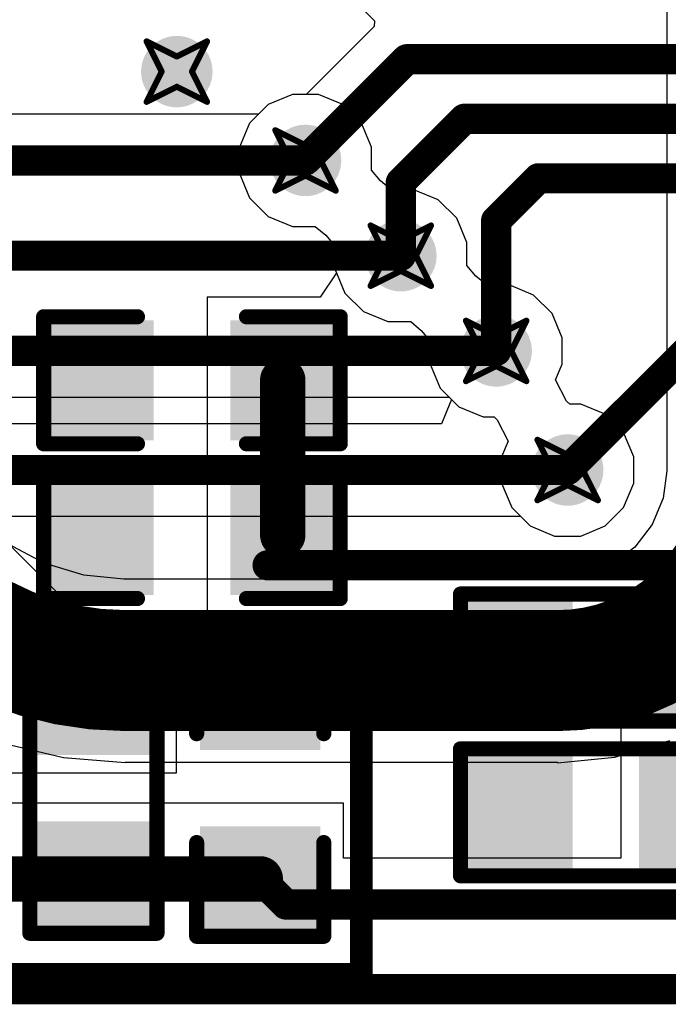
# Model space of a CAD drawing. Header units: inches. Extents: x -0.03 to 9.71, y 0 to 4.44.
# Tile 100 of 118: x 3.02 to 3.23, y 1.53 to 1.85. Entities that reach past the tile are written whole.
import ezdxf

# ---------------------------------------------------------------- set-up
doc = ezdxf.new("R2010")
doc.units = ezdxf.units.IN
doc.header["$MEASUREMENT"] = 0
for name, color, linetype in [('Bottom Layer', 5, 'Continuous'), ('Drill Drawing', 1, 'Continuous'), ('Layer 1', 16, 'Continuous'), ('Layer 2', 76, 'Continuous'), ('Top Layer', 1, 'Continuous'), ('Top Overlay', 2, 'Continuous'), ('Top Paste', 8, 'Continuous'), ('Top Solder', 216, 'Continuous'), ('Via Holes', 16, 'Continuous')]:
    doc.layers.add(name, color=color, linetype=linetype)

# ---------------------------------------------------------------- blocks, each defined once
blk = doc.blocks.new('R___0603_16')
at = {"layer": 'Top Layer'}
for points in [[(-0.015, 0.0175), (-0.015, -0.0175), (-0.045, -0.0175), (-0.045, 0.0175)], [(0.045, 0.0175), (0.045, -0.0175), (0.015, -0.0175), (0.015, 0.0175)]]:
    blk.add_hatch(color=1, dxfattribs=at).paths.add_polyline_path(points)
at = {"layer": 'Top Paste'}
for points in [[(-0.015, 0.0175), (-0.015, -0.0175), (-0.045, -0.0175), (-0.045, 0.0175)], [(0.045, 0.0175), (0.045, -0.0175), (0.015, -0.0175), (0.015, 0.0175)]]:
    blk.add_hatch(color=8, dxfattribs=at).paths.add_polyline_path(points)
at = {"layer": 'Top Solder'}
for points in [[(-0.011, 0.0215), (-0.011, -0.0215), (-0.049, -0.0215), (-0.049, 0.0215)], [(0.049, 0.0215), (0.049, -0.0215), (0.011, -0.0215), (0.011, 0.0215)]]:
    blk.add_hatch(color=216, dxfattribs=at).paths.add_polyline_path(points)
at = {"layer": 'Top Overlay', "const_width": 0.005}
for points in [[(0.048, 0.021), (-0.048, 0.021)], [(-0.048, -0.021), (-0.048, 0.021)], [(0.048, -0.021), (0.048, 0.021)], [(0.048, -0.021), (-0.048, -0.021)]]:
    blk.add_lwpolyline(points, dxfattribs=at)
at = {"layer": 'Top Overlay', "const_width": 0.0025}
for points in [[(-0.04925, 0.021, 1), (-0.04675, 0.021, 1)], [(-0.04925, 0.021, 1), (-0.04675, 0.021, 1)], [(0.04675, 0.021, 1), (0.04925, 0.021, 1)], [(0.04675, 0.021, 1), (0.04925, 0.021, 1)], [(-0.04925, -0.021, 1), (-0.04675, -0.021, 1)], [(-0.04925, -0.021, 1), (-0.04675, -0.021, 1)], [(0.04675, -0.021, 1), (0.04925, -0.021, 1)], [(0.04675, -0.021, 1), (0.04925, -0.021, 1)]]:
    blk.add_lwpolyline(points, format="xyb", close=True, dxfattribs=at)
blk = doc.blocks.new('R___0603_29')
at = {"layer": 'Top Layer'}
for points in [[(-0.015, 0.0175), (-0.015, -0.0175), (-0.045, -0.0175), (-0.045, 0.0175)], [(0.045, 0.0175), (0.045, -0.0175), (0.015, -0.0175), (0.015, 0.0175)]]:
    blk.add_hatch(color=1, dxfattribs=at).paths.add_polyline_path(points)
at = {"layer": 'Top Paste'}
for points in [[(-0.015, 0.0175), (-0.015, -0.0175), (-0.045, -0.0175), (-0.045, 0.0175)], [(0.045, 0.0175), (0.045, -0.0175), (0.015, -0.0175), (0.015, 0.0175)]]:
    blk.add_hatch(color=8, dxfattribs=at).paths.add_polyline_path(points)
at = {"layer": 'Top Solder'}
for points in [[(-0.011, 0.0215), (-0.011, -0.0215), (-0.049, -0.0215), (-0.049, 0.0215)], [(0.049, 0.0215), (0.049, -0.0215), (0.011, -0.0215), (0.011, 0.0215)]]:
    blk.add_hatch(color=216, dxfattribs=at).paths.add_polyline_path(points)
at = {"layer": 'Top Overlay', "const_width": 0.005}
for points in [[(-0.048, 0.021), (0.048, 0.021)], [(-0.048, -0.021), (-0.048, 0.021)], [(0.048, -0.021), (0.048, 0.021)], [(-0.048, -0.021), (0.048, -0.021)]]:
    blk.add_lwpolyline(points, dxfattribs=at)
at = {"layer": 'Top Overlay', "const_width": 0.0025}
for points in [[(-0.04925, 0.021, 1), (-0.04675, 0.021, 1)], [(-0.04925, 0.021, 1), (-0.04675, 0.021, 1)], [(0.04675, 0.021, 1), (0.04925, 0.021, 1)], [(0.04675, 0.021, 1), (0.04925, 0.021, 1)], [(-0.04925, -0.021, 1), (-0.04675, -0.021, 1)], [(-0.04925, -0.021, 1), (-0.04675, -0.021, 1)], [(0.04675, -0.021, 1), (0.04925, -0.021, 1)], [(0.04675, -0.021, 1), (0.04925, -0.021, 1)]]:
    blk.add_lwpolyline(points, format="xyb", close=True, dxfattribs=at)
blk = doc.blocks.new('R___0603_30')
at = {"layer": 'Top Layer'}
for points in [[(-0.015, 0.0175), (-0.015, -0.0175), (-0.045, -0.0175), (-0.045, 0.0175)], [(0.045, 0.0175), (0.045, -0.0175), (0.015, -0.0175), (0.015, 0.0175)]]:
    blk.add_hatch(color=1, dxfattribs=at).paths.add_polyline_path(points)
at = {"layer": 'Top Paste'}
for points in [[(-0.015, 0.0175), (-0.015, -0.0175), (-0.045, -0.0175), (-0.045, 0.0175)], [(0.045, 0.0175), (0.045, -0.0175), (0.015, -0.0175), (0.015, 0.0175)]]:
    blk.add_hatch(color=8, dxfattribs=at).paths.add_polyline_path(points)
at = {"layer": 'Top Solder'}
for points in [[(-0.011, 0.0215), (-0.011, -0.0215), (-0.049, -0.0215), (-0.049, 0.0215)], [(0.049, 0.0215), (0.049, -0.0215), (0.011, -0.0215), (0.011, 0.0215)]]:
    blk.add_hatch(color=216, dxfattribs=at).paths.add_polyline_path(points)
at = {"layer": 'Top Overlay', "const_width": 0.005}
for points in [[(-0.048, 0.021), (0.048, 0.021)], [(-0.048, -0.021), (-0.048, 0.021)], [(0.048, -0.021), (0.048, 0.021)], [(-0.048, -0.021), (0.048, -0.021)]]:
    blk.add_lwpolyline(points, dxfattribs=at)
at = {"layer": 'Top Overlay', "const_width": 0.0025}
for points in [[(-0.04925, 0.021, 1), (-0.04675, 0.021, 1)], [(-0.04925, 0.021, 1), (-0.04675, 0.021, 1)], [(0.04675, 0.021, 1), (0.04925, 0.021, 1)], [(0.04675, 0.021, 1), (0.04925, 0.021, 1)], [(-0.04925, -0.021, 1), (-0.04675, -0.021, 1)], [(-0.04925, -0.021, 1), (-0.04675, -0.021, 1)], [(0.04675, -0.021, 1), (0.04925, -0.021, 1)], [(0.04675, -0.021, 1), (0.04925, -0.021, 1)]]:
    blk.add_lwpolyline(points, format="xyb", close=True, dxfattribs=at)
blk = doc.blocks.new('C___0603_131')
at = {"layer": 'Top Layer'}
for points in [[(-0.015, 0.0175), (-0.015, -0.0175), (-0.045, -0.0175), (-0.045, 0.0175)], [(0.045, 0.0175), (0.045, -0.0175), (0.015, -0.0175), (0.015, 0.0175)]]:
    blk.add_hatch(color=1, dxfattribs=at).paths.add_polyline_path(points)
at = {"layer": 'Top Paste'}
for points in [[(-0.015, 0.0175), (-0.015, -0.0175), (-0.045, -0.0175), (-0.045, 0.0175)], [(0.045, 0.0175), (0.045, -0.0175), (0.015, -0.0175), (0.015, 0.0175)]]:
    blk.add_hatch(color=8, dxfattribs=at).paths.add_polyline_path(points)
at = {"layer": 'Top Solder'}
for points in [[(-0.01264, 0.01986), (-0.01264, -0.01986), (-0.04736, -0.01986), (-0.04736, 0.01986)], [(0.04736, 0.01986), (0.04736, -0.01986), (0.01264, -0.01986), (0.01264, 0.01986)]]:
    blk.add_hatch(color=216, dxfattribs=at).paths.add_polyline_path(points)
at = {"layer": 'Top Overlay', "const_width": 0.005}
for points in [[(-0.049, 0.021), (-0.018, 0.021)], [(-0.049, -0.021), (-0.049, 0.021)], [(0.018, 0.021), (0.049, 0.021)], [(0.049, -0.021), (0.049, 0.021)], [(-0.049, -0.021), (-0.018, -0.021)], [(0.018, -0.021), (0.049, -0.021)]]:
    blk.add_lwpolyline(points, dxfattribs=at)
at = {"layer": 'Top Overlay', "const_width": 0.0025}
for points in [[(-0.05025, 0.021, 1), (-0.04775, 0.021, 1)], [(-0.05025, 0.021, 1), (-0.04775, 0.021, 1)], [(-0.01925, 0.021, 1), (-0.01675, 0.021, 1)], [(0.01675, 0.021, 1), (0.01925, 0.021, 1)], [(0.04775, 0.021, 1), (0.05025, 0.021, 1)], [(0.04775, 0.021, 1), (0.05025, 0.021, 1)], [(-0.05025, -0.021, 1), (-0.04775, -0.021, 1)], [(-0.05025, -0.021, 1), (-0.04775, -0.021, 1)], [(-0.01925, -0.021, 1), (-0.01675, -0.021, 1)], [(0.01675, -0.021, 1), (0.01925, -0.021, 1)], [(0.04775, -0.021, 1), (0.05025, -0.021, 1)], [(0.04775, -0.021, 1), (0.05025, -0.021, 1)]]:
    blk.add_lwpolyline(points, format="xyb", close=True, dxfattribs=at)
blk = doc.blocks.new('C___0603_132')
at = {"layer": 'Top Layer'}
for points in [[(-0.015, 0.0175), (-0.015, -0.0175), (-0.045, -0.0175), (-0.045, 0.0175)], [(0.045, 0.0175), (0.045, -0.0175), (0.015, -0.0175), (0.015, 0.0175)]]:
    blk.add_hatch(color=1, dxfattribs=at).paths.add_polyline_path(points)
at = {"layer": 'Top Paste'}
for points in [[(-0.015, 0.0175), (-0.015, -0.0175), (-0.045, -0.0175), (-0.045, 0.0175)], [(0.045, 0.0175), (0.045, -0.0175), (0.015, -0.0175), (0.015, 0.0175)]]:
    blk.add_hatch(color=8, dxfattribs=at).paths.add_polyline_path(points)
at = {"layer": 'Top Solder'}
for points in [[(-0.01264, 0.01986), (-0.01264, -0.01986), (-0.04736, -0.01986), (-0.04736, 0.01986)], [(0.04736, 0.01986), (0.04736, -0.01986), (0.01264, -0.01986), (0.01264, 0.01986)]]:
    blk.add_hatch(color=216, dxfattribs=at).paths.add_polyline_path(points)
at = {"layer": 'Top Overlay', "const_width": 0.005}
for points in [[(-0.049, 0.021), (-0.018, 0.021)], [(-0.049, -0.021), (-0.049, 0.021)], [(0.018, 0.021), (0.049, 0.021)], [(0.049, -0.021), (0.049, 0.021)], [(-0.049, -0.021), (-0.018, -0.021)], [(0.018, -0.021), (0.049, -0.021)]]:
    blk.add_lwpolyline(points, dxfattribs=at)
at = {"layer": 'Top Overlay', "const_width": 0.0025}
for points in [[(-0.05025, 0.021, 1), (-0.04775, 0.021, 1)], [(-0.05025, 0.021, 1), (-0.04775, 0.021, 1)], [(-0.01925, 0.021, 1), (-0.01675, 0.021, 1)], [(0.01675, 0.021, 1), (0.01925, 0.021, 1)], [(0.04775, 0.021, 1), (0.05025, 0.021, 1)], [(0.04775, 0.021, 1), (0.05025, 0.021, 1)], [(-0.05025, -0.021, 1), (-0.04775, -0.021, 1)], [(-0.05025, -0.021, 1), (-0.04775, -0.021, 1)], [(-0.01925, -0.021, 1), (-0.01675, -0.021, 1)], [(0.01675, -0.021, 1), (0.01925, -0.021, 1)], [(0.04775, -0.021, 1), (0.05025, -0.021, 1)], [(0.04775, -0.021, 1), (0.05025, -0.021, 1)]]:
    blk.add_lwpolyline(points, format="xyb", close=True, dxfattribs=at)
blk = doc.blocks.new('C___0603_133')
at = {"layer": 'Top Layer'}
for points in [[(-0.015, 0.0175), (-0.015, -0.0175), (-0.045, -0.0175), (-0.045, 0.0175)], [(0.045, 0.0175), (0.045, -0.0175), (0.015, -0.0175), (0.015, 0.0175)]]:
    blk.add_hatch(color=1, dxfattribs=at).paths.add_polyline_path(points)
at = {"layer": 'Top Paste'}
for points in [[(-0.015, 0.0175), (-0.015, -0.0175), (-0.045, -0.0175), (-0.045, 0.0175)], [(0.045, 0.0175), (0.045, -0.0175), (0.015, -0.0175), (0.015, 0.0175)]]:
    blk.add_hatch(color=8, dxfattribs=at).paths.add_polyline_path(points)
at = {"layer": 'Top Solder'}
for points in [[(-0.01264, 0.01986), (-0.01264, -0.01986), (-0.04736, -0.01986), (-0.04736, 0.01986)], [(0.04736, 0.01986), (0.04736, -0.01986), (0.01264, -0.01986), (0.01264, 0.01986)]]:
    blk.add_hatch(color=216, dxfattribs=at).paths.add_polyline_path(points)
at = {"layer": 'Top Overlay', "const_width": 0.005}
for points in [[(-0.018, 0.021), (-0.049, 0.021)], [(-0.049, -0.021), (-0.049, 0.021)], [(0.049, 0.021), (0.018, 0.021)], [(0.049, -0.021), (0.049, 0.021)], [(-0.018, -0.021), (-0.049, -0.021)], [(0.049, -0.021), (0.018, -0.021)]]:
    blk.add_lwpolyline(points, dxfattribs=at)
at = {"layer": 'Top Overlay', "const_width": 0.0025}
for points in [[(-0.05025, 0.021, 1), (-0.04775, 0.021, 1)], [(-0.05025, 0.021, 1), (-0.04775, 0.021, 1)], [(-0.01925, 0.021, 1), (-0.01675, 0.021, 1)], [(0.01675, 0.021, 1), (0.01925, 0.021, 1)], [(0.04775, 0.021, 1), (0.05025, 0.021, 1)], [(0.04775, 0.021, 1), (0.05025, 0.021, 1)], [(-0.05025, -0.021, 1), (-0.04775, -0.021, 1)], [(-0.05025, -0.021, 1), (-0.04775, -0.021, 1)], [(-0.01925, -0.021, 1), (-0.01675, -0.021, 1)], [(0.01675, -0.021, 1), (0.01925, -0.021, 1)], [(0.04775, -0.021, 1), (0.05025, -0.021, 1)], [(0.04775, -0.021, 1), (0.05025, -0.021, 1)]]:
    blk.add_lwpolyline(points, format="xyb", close=True, dxfattribs=at)

msp = doc.modelspace()

# ---------------------------------------------------------------- hatches: boundary and pattern name
at = {"layer": 'Bottom Layer'}
h = msp.add_hatch(color=5, dxfattribs=at)
edge = h.paths.add_edge_path()
edge.add_arc((3.07008, 1.83646), 0.01181, 0, 360)
h = msp.add_hatch(color=5, dxfattribs=at)
edge = h.paths.add_edge_path()
edge.add_arc((3.1126, 1.80709), 0.01181, 0, 360)
h = msp.add_hatch(color=5, dxfattribs=at)
edge = h.paths.add_edge_path()
edge.add_arc((3.14409, 1.77559), 0.01181, 0, 360)
h = msp.add_hatch(color=5, dxfattribs=at)
edge = h.paths.add_edge_path()
edge.add_arc((3.17559, 1.7441), 0.01181, 0, 360)
h = msp.add_hatch(color=5, dxfattribs=at)
edge = h.paths.add_edge_path()
edge.add_arc((3.19921, 1.70473), 0.01181, 0, 360)
at = {"layer": 'Layer 1'}
h = msp.add_hatch(color=16, dxfattribs=at)
edge = h.paths.add_edge_path()
edge.add_arc((3.07008, 1.83646), 0.01181, 0, 360)
h = msp.add_hatch(color=16, dxfattribs=at)
edge = h.paths.add_edge_path()
edge.add_arc((3.1126, 1.80709), 0.01181, 0, 360)
h = msp.add_hatch(color=16, dxfattribs=at)
edge = h.paths.add_edge_path()
edge.add_arc((3.14409, 1.77559), 0.01181, 0, 360)
h = msp.add_hatch(color=16, dxfattribs=at)
edge = h.paths.add_edge_path()
edge.add_arc((3.17559, 1.7441), 0.01181, 0, 360)
h = msp.add_hatch(color=16, dxfattribs=at)
edge = h.paths.add_edge_path()
edge.add_arc((3.19921, 1.70473), 0.01181, 0, 360)
at = {"layer": 'Layer 2'}
h = msp.add_hatch(color=76, dxfattribs=at)
edge = h.paths.add_edge_path()
edge.add_arc((3.07008, 1.83646), 0.01181, 0, 360)
h = msp.add_hatch(color=76, dxfattribs=at)
edge = h.paths.add_edge_path()
edge.add_arc((3.1126, 1.80709), 0.01181, 0, 360)
h = msp.add_hatch(color=76, dxfattribs=at)
edge = h.paths.add_edge_path()
edge.add_arc((3.14409, 1.77559), 0.01181, 0, 360)
h = msp.add_hatch(color=76, dxfattribs=at)
edge = h.paths.add_edge_path()
edge.add_arc((3.17559, 1.7441), 0.01181, 0, 360)
h = msp.add_hatch(color=76, dxfattribs=at)
edge = h.paths.add_edge_path()
edge.add_arc((3.19921, 1.70473), 0.01181, 0, 360)
at = {"layer": 'Top Layer'}
h = msp.add_hatch(color=1, dxfattribs=at)
edge = h.paths.add_edge_path()
edge.add_arc((3.07008, 1.83646), 0.01181, 0, 360)
h = msp.add_hatch(color=1, dxfattribs=at)
edge = h.paths.add_edge_path()
edge.add_arc((3.1126, 1.80709), 0.01181, 0, 360)
h = msp.add_hatch(color=1, dxfattribs=at)
edge = h.paths.add_edge_path()
edge.add_arc((3.14409, 1.77559), 0.01181, 0, 360)
h = msp.add_hatch(color=1, dxfattribs=at)
edge = h.paths.add_edge_path()
edge.add_arc((3.17559, 1.7441), 0.01181, 0, 360)
h = msp.add_hatch(color=1, dxfattribs=at)
edge = h.paths.add_edge_path()
edge.add_arc((3.19921, 1.70473), 0.01181, 0, 360)
at = {"layer": 'Via Holes'}
h = msp.add_hatch(color=7, dxfattribs=at)
edge = h.paths.add_edge_path()
edge.add_arc((3.07008, 1.83646), 0.00591, 0, 360)
h = msp.add_hatch(color=7, dxfattribs=at)
edge = h.paths.add_edge_path()
edge.add_arc((3.1126, 1.80709), 0.00591, 0, 360)
h = msp.add_hatch(color=7, dxfattribs=at)
edge = h.paths.add_edge_path()
edge.add_arc((3.14409, 1.77559), 0.00591, 0, 360)
h = msp.add_hatch(color=7, dxfattribs=at)
edge = h.paths.add_edge_path()
edge.add_arc((3.17559, 1.7441), 0.00591, 0, 360)
h = msp.add_hatch(color=7, dxfattribs=at)
edge = h.paths.add_edge_path()
edge.add_arc((3.19921, 1.70473), 0.00591, 0, 360)

# ---------------------------------------------------------------- linework, layer by layer
at = {"layer": 'Bottom Layer'}
for p, q in [((3.10826, 1.8289), (3.10024, 1.82558)), ((3.11694, 1.8289), (3.10826, 1.8289)), ((3.12495, 1.82558), (3.11694, 1.8289)), ((3.10024, 1.82558), (3.09705, 1.82238)), ((3.13109, 1.81944), (3.12495, 1.82558)), ((3.09705, 1.82238), (2.78091, 1.82238)), ((3.13441, 1.81143), (3.13109, 1.81944)), ((3.13441, 1.80385), (3.13441, 1.81143)), ((3.13733, 1.80032), (3.13441, 1.80385)), ((3.14085, 1.7974), (3.13733, 1.80032)), ((3.14843, 1.7974), (3.14085, 1.7974)), ((3.15645, 1.79408), (3.14843, 1.7974)), ((3.16259, 1.78795), (3.15645, 1.79408)), ((3.16591, 1.77993), (3.16259, 1.78795)), ((3.16591, 1.77235), (3.16591, 1.77993)), ((3.16883, 1.76883), (3.16591, 1.77235)), ((3.17235, 1.76591), (3.16883, 1.76883)), ((3.17993, 1.76591), (3.17235, 1.76591)), ((3.18795, 1.76259), (3.17993, 1.76591)), ((3.19408, 1.75645), (3.18795, 1.76259)), ((3.1974, 1.74843), (3.19408, 1.75645)), ((3.1974, 1.73976), (3.1974, 1.74843)), ((3.19524, 1.73454), (3.1974, 1.73976)), ((3.19883, 1.72751), (3.19524, 1.73454)), ((2.68091, 1.7288), (3.16004, 1.7288)), ((3.16004, 1.7288), (3.16324, 1.7256)), ((3.16324, 1.7256), (3.17125, 1.72228)), ((3.19993, 1.72654), (3.19883, 1.72751)), ((3.20355, 1.72654), (3.19993, 1.72654)), ((3.21157, 1.72322), (3.20355, 1.72654)), ((3.17125, 1.72228), (3.17488, 1.72228)), ((3.17488, 1.72228), (3.17597, 1.72131)), ((3.2177, 1.71708), (3.21157, 1.72322)), ((3.17597, 1.72131), (3.17956, 1.71428)), ((3.22102, 1.70906), (3.2177, 1.71708)), ((3.17956, 1.71428), (3.1774, 1.70906)), ((3.1774, 1.70906), (3.1774, 1.70039)), ((3.22102, 1.70039), (3.22102, 1.70906)), ((3.1774, 1.70039), (3.18072, 1.69237)), ((3.2177, 1.69237), (3.22102, 1.70039)), ((3.18072, 1.69237), (3.18686, 1.68623)), ((3.21157, 1.68623), (3.2177, 1.69237)), ((3.18686, 1.68623), (3.19487, 1.68291)), ((3.20355, 1.68291), (3.21157, 1.68623)), ((3.19487, 1.68291), (3.20355, 1.68291))]:
    msp.add_line(p, q, dxfattribs=at)
at = {"layer": 'Bottom Layer', "const_width": 0.01}
for points in [[(2.80315, 1.80709), (3.1126, 1.80709)], [(2.71535, 1.77559), (3.14409, 1.77559)], [(1.97559, 1.7441), (3.17559, 1.7441)]]:
    msp.add_lwpolyline(points, dxfattribs=at)
at = {"layer": 'Bottom Layer', "const_width": 0.005}
for points in [[(3.1101, 1.80709, 1), (3.1151, 1.80709, 1)], [(3.14159, 1.77559, 1), (3.14659, 1.77559, 1)], [(3.17309, 1.7441, 1), (3.17809, 1.7441, 1)]]:
    msp.add_lwpolyline(points, format="xyb", close=True, dxfattribs=at)
at = {"layer": 'Drill Drawing', "const_width": 0.002}
for points in [[(3.06008, 1.84646), (3.07008, 1.84146)], [(3.06008, 1.84646), (3.06508, 1.83646)], [(3.07008, 1.84146), (3.08008, 1.84646)], [(3.07508, 1.83646), (3.08008, 1.84646)], [(3.06008, 1.82646), (3.06508, 1.83646)], [(3.07508, 1.83646), (3.08008, 1.82646)], [(3.06008, 1.82646), (3.07008, 1.83146)], [(3.07008, 1.83146), (3.08008, 1.82646)], [(3.1026, 1.81709), (3.1126, 1.81209)], [(3.1026, 1.81709), (3.1076, 1.80709)], [(3.1126, 1.81209), (3.1226, 1.81709)], [(3.1176, 1.80709), (3.1226, 1.81709)], [(3.1026, 1.79709), (3.1076, 1.80709)], [(3.1176, 1.80709), (3.1226, 1.79709)], [(3.1026, 1.79709), (3.1126, 1.80209)], [(3.1126, 1.80209), (3.1226, 1.79709)], [(3.13409, 1.78559), (3.14409, 1.78059)], [(3.13409, 1.78559), (3.13909, 1.77559)], [(3.14409, 1.78059), (3.15409, 1.78559)], [(3.14909, 1.77559), (3.15409, 1.78559)], [(3.13409, 1.76559), (3.13909, 1.77559)], [(3.14909, 1.77559), (3.15409, 1.76559)], [(3.13409, 1.76559), (3.14409, 1.77059)], [(3.14409, 1.77059), (3.15409, 1.76559)], [(3.16559, 1.7541), (3.17559, 1.7491)], [(3.16559, 1.7541), (3.17059, 1.7441)], [(3.17559, 1.7491), (3.18559, 1.7541)], [(3.18059, 1.7441), (3.18559, 1.7541)], [(3.16559, 1.7341), (3.17059, 1.7441)], [(3.18059, 1.7441), (3.18559, 1.7341)], [(3.16559, 1.7341), (3.17559, 1.7391)], [(3.17559, 1.7391), (3.18559, 1.7341)], [(3.18921, 1.71473), (3.19921, 1.70972)], [(3.18921, 1.71473), (3.19421, 1.70473)], [(3.19921, 1.70972), (3.20921, 1.71473)], [(3.20421, 1.70473), (3.20921, 1.71473)], [(3.18921, 1.69473), (3.19421, 1.70473)], [(3.20421, 1.70473), (3.20921, 1.69473)], [(3.18921, 1.69473), (3.19921, 1.69972)], [(3.19921, 1.69972), (3.20921, 1.69473)]]:
    msp.add_lwpolyline(points, dxfattribs=at)
at = {"layer": 'Drill Drawing', "const_width": 0.001}
for points in [[(3.05958, 1.84646, 1), (3.06058, 1.84646, 1)], [(3.05958, 1.84646, 1), (3.06058, 1.84646, 1)], [(3.07958, 1.84646, 1), (3.08058, 1.84646, 1)], [(3.07958, 1.84646, 1), (3.08058, 1.84646, 1)], [(3.06958, 1.84146, 1), (3.07058, 1.84146, 1)], [(3.06958, 1.84146, 1), (3.07058, 1.84146, 1)], [(3.06458, 1.83646, 1), (3.06558, 1.83646, 1)], [(3.06458, 1.83646, 1), (3.06558, 1.83646, 1)], [(3.07458, 1.83646, 1), (3.07558, 1.83646, 1)], [(3.07458, 1.83646, 1), (3.07558, 1.83646, 1)], [(3.06958, 1.83146, 1), (3.07058, 1.83146, 1)], [(3.06958, 1.83146, 1), (3.07058, 1.83146, 1)], [(3.05958, 1.82646, 1), (3.06058, 1.82646, 1)], [(3.05958, 1.82646, 1), (3.06058, 1.82646, 1)], [(3.07958, 1.82646, 1), (3.08058, 1.82646, 1)], [(3.07958, 1.82646, 1), (3.08058, 1.82646, 1)], [(3.1021, 1.81709, 1), (3.1031, 1.81709, 1)], [(3.1021, 1.81709, 1), (3.1031, 1.81709, 1)], [(3.1221, 1.81709, 1), (3.1231, 1.81709, 1)], [(3.1221, 1.81709, 1), (3.1231, 1.81709, 1)], [(3.1121, 1.81209, 1), (3.1131, 1.81209, 1)], [(3.1121, 1.81209, 1), (3.1131, 1.81209, 1)], [(3.1071, 1.80709, 1), (3.1081, 1.80709, 1)], [(3.1071, 1.80709, 1), (3.1081, 1.80709, 1)], [(3.1171, 1.80709, 1), (3.1181, 1.80709, 1)], [(3.1171, 1.80709, 1), (3.1181, 1.80709, 1)], [(3.1121, 1.80209, 1), (3.1131, 1.80209, 1)], [(3.1121, 1.80209, 1), (3.1131, 1.80209, 1)], [(3.1021, 1.79709, 1), (3.1031, 1.79709, 1)], [(3.1021, 1.79709, 1), (3.1031, 1.79709, 1)], [(3.1221, 1.79709, 1), (3.1231, 1.79709, 1)], [(3.1221, 1.79709, 1), (3.1231, 1.79709, 1)], [(3.13359, 1.78559, 1), (3.13459, 1.78559, 1)], [(3.13359, 1.78559, 1), (3.13459, 1.78559, 1)], [(3.15359, 1.78559, 1), (3.15459, 1.78559, 1)], [(3.15359, 1.78559, 1), (3.15459, 1.78559, 1)], [(3.14359, 1.78059, 1), (3.14459, 1.78059, 1)], [(3.14359, 1.78059, 1), (3.14459, 1.78059, 1)], [(3.13859, 1.77559, 1), (3.13959, 1.77559, 1)], [(3.13859, 1.77559, 1), (3.13959, 1.77559, 1)], [(3.14859, 1.77559, 1), (3.14959, 1.77559, 1)], [(3.14859, 1.77559, 1), (3.14959, 1.77559, 1)], [(3.14359, 1.77059, 1), (3.14459, 1.77059, 1)], [(3.14359, 1.77059, 1), (3.14459, 1.77059, 1)], [(3.13359, 1.76559, 1), (3.13459, 1.76559, 1)], [(3.13359, 1.76559, 1), (3.13459, 1.76559, 1)], [(3.15359, 1.76559, 1), (3.15459, 1.76559, 1)], [(3.15359, 1.76559, 1), (3.15459, 1.76559, 1)], [(3.16509, 1.7541, 1), (3.16609, 1.7541, 1)], [(3.16509, 1.7541, 1), (3.16609, 1.7541, 1)], [(3.18509, 1.7541, 1), (3.18609, 1.7541, 1)], [(3.18509, 1.7541, 1), (3.18609, 1.7541, 1)], [(3.17509, 1.7491, 1), (3.17609, 1.7491, 1)], [(3.17509, 1.7491, 1), (3.17609, 1.7491, 1)], [(3.17009, 1.7441, 1), (3.17109, 1.7441, 1)], [(3.17009, 1.7441, 1), (3.17109, 1.7441, 1)], [(3.18009, 1.7441, 1), (3.18109, 1.7441, 1)], [(3.18009, 1.7441, 1), (3.18109, 1.7441, 1)], [(3.17509, 1.7391, 1), (3.17609, 1.7391, 1)], [(3.17509, 1.7391, 1), (3.17609, 1.7391, 1)], [(3.16509, 1.7341, 1), (3.16609, 1.7341, 1)], [(3.16509, 1.7341, 1), (3.16609, 1.7341, 1)], [(3.18509, 1.7341, 1), (3.18609, 1.7341, 1)], [(3.18509, 1.7341, 1), (3.18609, 1.7341, 1)], [(3.18871, 1.71473, 1), (3.18971, 1.71473, 1)], [(3.18871, 1.71473, 1), (3.18971, 1.71473, 1)], [(3.20871, 1.71473, 1), (3.20971, 1.71473, 1)], [(3.20871, 1.71473, 1), (3.20971, 1.71473, 1)], [(3.19871, 1.70972, 1), (3.19971, 1.70972, 1)], [(3.19871, 1.70972, 1), (3.19971, 1.70972, 1)], [(3.19371, 1.70473, 1), (3.19471, 1.70473, 1)], [(3.19371, 1.70473, 1), (3.19471, 1.70473, 1)], [(3.20371, 1.70473, 1), (3.20471, 1.70473, 1)], [(3.20371, 1.70473, 1), (3.20471, 1.70473, 1)], [(3.19871, 1.69972, 1), (3.19971, 1.69972, 1)], [(3.19871, 1.69972, 1), (3.19971, 1.69972, 1)], [(3.18871, 1.69473, 1), (3.18971, 1.69473, 1)], [(3.18871, 1.69473, 1), (3.18971, 1.69473, 1)], [(3.20871, 1.69473, 1), (3.20971, 1.69473, 1)], [(3.20871, 1.69473, 1), (3.20971, 1.69473, 1)]]:
    msp.add_lwpolyline(points, format="xyb", close=True, dxfattribs=at)
at = {"layer": 'Layer 1'}
for p, q in [((3.10826, 1.8289), (3.10024, 1.82558)), ((3.11694, 1.8289), (3.10826, 1.8289)), ((3.12495, 1.82558), (3.11694, 1.8289)), ((3.10024, 1.82558), (3.09411, 1.81944)), ((3.13109, 1.81944), (3.12495, 1.82558)), ((3.09411, 1.81944), (3.09079, 1.81143)), ((3.13441, 1.81143), (3.13109, 1.81944)), ((3.09079, 1.81143), (3.09079, 1.80275)), ((3.13441, 1.80385), (3.13441, 1.81143)), ((3.13733, 1.80032), (3.13441, 1.80385)), ((3.09079, 1.80275), (3.09411, 1.79473)), ((3.14085, 1.7974), (3.13733, 1.80032)), ((3.14843, 1.7974), (3.14085, 1.7974)), ((3.15645, 1.79408), (3.14843, 1.7974)), ((3.09411, 1.79473), (3.10024, 1.7886)), ((3.16259, 1.78795), (3.15645, 1.79408)), ((3.10024, 1.7886), (3.10826, 1.78528)), ((3.16591, 1.77993), (3.16259, 1.78795)), ((3.10826, 1.78528), (3.11584, 1.78528)), ((3.11584, 1.78528), (3.11936, 1.78235)), ((3.11936, 1.78235), (3.12228, 1.77883)), ((3.12228, 1.77883), (3.12228, 1.77125)), ((3.16591, 1.77235), (3.16591, 1.77993)), ((3.12228, 1.77125), (3.1256, 1.76324)), ((3.16883, 1.76883), (3.16591, 1.77235)), ((3.17235, 1.76591), (3.16883, 1.76883)), ((3.17993, 1.76591), (3.17235, 1.76591)), ((3.18795, 1.76259), (3.17993, 1.76591)), ((3.1256, 1.76324), (3.13174, 1.7571)), ((3.19408, 1.75645), (3.18795, 1.76259)), ((3.13174, 1.7571), (3.13976, 1.75378)), ((3.1974, 1.74843), (3.19408, 1.75645)), ((3.13976, 1.75378), (3.14734, 1.75378)), ((3.14734, 1.75378), (3.15086, 1.75086)), ((3.15086, 1.75086), (3.15378, 1.74734)), ((3.1974, 1.73976), (3.1974, 1.74843)), ((3.15378, 1.74734), (3.15378, 1.73976)), ((3.15378, 1.73976), (3.1571, 1.73174)), ((3.19524, 1.73454), (3.1974, 1.73976)), ((3.19883, 1.72751), (3.19524, 1.73454)), ((3.1571, 1.73174), (3.16082, 1.72802)), ((3.16082, 1.72802), (3.15751, 1.72002)), ((3.19993, 1.72654), (3.19883, 1.72751)), ((3.20355, 1.72654), (3.19993, 1.72654)), ((3.21157, 1.72322), (3.20355, 1.72654)), ((3.2177, 1.71708), (3.21157, 1.72322)), ((3.15751, 1.72002), (2.68344, 1.72002)), ((3.22102, 1.70906), (3.2177, 1.71708)), ((3.22102, 1.70039), (3.22102, 1.70906)), ((3.2177, 1.69237), (3.22102, 1.70039)), ((3.21157, 1.68623), (3.2177, 1.69237)), ((3.00275, 1.68943), (3.18366, 1.68943)), ((3.18366, 1.68943), (3.18686, 1.68623)), ((3.18686, 1.68623), (3.19487, 1.68291)), ((3.20355, 1.68291), (3.21157, 1.68623)), ((3.19487, 1.68291), (3.20355, 1.68291))]:
    msp.add_line(p, q, dxfattribs=at)
at = {"layer": 'Layer 1', "const_width": 0.01}
msp.add_lwpolyline([(2.61535, 1.70473), (3.19921, 1.70473)], dxfattribs=at)
at = {"layer": 'Layer 1', "const_width": 0.005}
msp.add_lwpolyline([(3.19671, 1.70473, 1), (3.20171, 1.70473, 1)], format="xyb", close=True, dxfattribs=at)
at = {"layer": 'Layer 2'}
for p, q in [((3.23195, 2.21485), (3.23195, 1.70473)), ((3.10826, 1.8289), (3.10024, 1.82558)), ((3.11694, 1.8289), (3.10826, 1.8289)), ((3.12495, 1.82558), (3.11694, 1.8289)), ((3.10024, 1.82558), (3.09411, 1.81944)), ((3.13109, 1.81944), (3.12495, 1.82558)), ((3.09411, 1.81944), (3.09079, 1.81143)), ((3.13441, 1.81143), (3.13109, 1.81944)), ((3.09079, 1.81143), (3.09079, 1.80275)), ((3.13441, 1.80385), (3.13441, 1.81143)), ((3.13733, 1.80032), (3.13441, 1.80385)), ((3.09079, 1.80275), (3.09411, 1.79473)), ((3.14085, 1.7974), (3.13733, 1.80032)), ((3.14843, 1.7974), (3.14085, 1.7974)), ((3.15645, 1.79408), (3.14843, 1.7974)), ((3.09411, 1.79473), (3.10024, 1.7886)), ((3.16259, 1.78795), (3.15645, 1.79408)), ((3.10024, 1.7886), (3.10826, 1.78528)), ((3.16591, 1.77993), (3.16259, 1.78795)), ((3.10826, 1.78528), (3.11584, 1.78528)), ((3.11584, 1.78528), (3.11936, 1.78235)), ((3.11936, 1.78235), (3.12228, 1.77883)), ((3.12228, 1.77883), (3.12228, 1.77125)), ((3.16591, 1.77235), (3.16591, 1.77993)), ((3.12228, 1.77125), (3.1256, 1.76324)), ((3.16883, 1.76883), (3.16591, 1.77235)), ((3.17235, 1.76591), (3.16883, 1.76883)), ((3.17993, 1.76591), (3.17235, 1.76591)), ((3.18795, 1.76259), (3.17993, 1.76591)), ((3.1256, 1.76324), (3.13174, 1.7571)), ((3.19408, 1.75645), (3.18795, 1.76259)), ((3.13174, 1.7571), (3.13976, 1.75378)), ((3.1974, 1.74843), (3.19408, 1.75645)), ((3.13976, 1.75378), (3.14734, 1.75378)), ((3.14734, 1.75378), (3.15086, 1.75086)), ((3.15086, 1.75086), (3.15378, 1.74734)), ((3.1974, 1.73976), (3.1974, 1.74843)), ((3.15378, 1.74734), (3.15378, 1.73976)), ((3.15378, 1.73976), (3.1571, 1.73174)), ((3.19524, 1.73454), (3.1974, 1.73976)), ((3.19883, 1.72751), (3.19524, 1.73454)), ((3.1571, 1.73174), (3.16324, 1.7256)), ((3.16324, 1.7256), (3.17125, 1.72228)), ((3.19993, 1.72654), (3.19883, 1.72751)), ((3.20355, 1.72654), (3.19993, 1.72654)), ((3.21157, 1.72322), (3.20355, 1.72654)), ((3.17125, 1.72228), (3.17488, 1.72228)), ((3.17488, 1.72228), (3.17597, 1.72131)), ((3.2177, 1.71708), (3.21157, 1.72322)), ((3.17597, 1.72131), (3.17956, 1.71428)), ((3.22102, 1.70906), (3.2177, 1.71708)), ((3.17956, 1.71428), (3.1774, 1.70906)), ((3.1774, 1.70906), (3.1774, 1.70039)), ((3.22102, 1.70039), (3.22102, 1.70906)), ((3.23198, 1.70447), (3.23078, 1.69538)), ((3.23195, 1.70473), (3.23198, 1.70447)), ((3.1774, 1.70039), (3.18072, 1.69237)), ((3.2177, 1.69237), (3.22102, 1.70039)), ((3.23078, 1.69538), (3.22717, 1.68667)), ((3.18072, 1.69237), (3.18686, 1.68623)), ((3.21157, 1.68623), (3.2177, 1.69237)), ((3.22717, 1.68667), (3.22143, 1.67918)), ((3.18686, 1.68623), (3.19487, 1.68291)), ((3.20355, 1.68291), (3.21157, 1.68623)), ((3.0263, 1.67389), (3.01423, 1.68035)), ((3.19487, 1.68291), (3.20355, 1.68291)), ((3.22143, 1.67918), (3.21395, 1.67344)), ((3.0394, 1.66992), (3.0263, 1.67389)), ((3.21395, 1.67344), (3.20524, 1.66984)), ((3.05261, 1.66862), (3.0394, 1.66992)), ((3.05303, 1.66867), (3.05261, 1.66862)), ((3.19589, 1.66867), (3.05303, 1.66867)), ((3.19615, 1.66864), (3.19589, 1.66867)), ((3.20524, 1.66984), (3.19615, 1.66864)), ((3.21477, 1.60981), (3.23293, 1.61532)), ((3.01273, 1.61439), (3.03263, 1.60962)), ((3.03263, 1.60962), (3.05303, 1.60801)), ((3.19589, 1.60795), (3.21477, 1.60981)), ((3.05303, 1.60801), (3.05303, 1.60816)), ((3.05303, 1.60816), (3.19589, 1.60816)), ((3.19589, 1.60816), (3.19589, 1.60795))]:
    msp.add_line(p, q, dxfattribs=at)
at = {"layer": 'Layer 2', "const_width": 0.04}
for points in [[(3.2622, 1.70473, -0.414214), (3.19589, 1.63841)], [(3.05303, 1.63841, -0.198912), (2.98232, 1.6677)]]:
    msp.add_lwpolyline(points, format="xyb", dxfattribs=at)
msp.add_lwpolyline([(3.05303, 1.63841), (3.19589, 1.63841)], dxfattribs=at)
at = {"layer": 'Layer 2', "const_width": 0.02}
for points in [[(3.04303, 1.63841, 1), (3.06303, 1.63841, 1)], [(3.04303, 1.63841, 1), (3.06303, 1.63841, 1)], [(3.18589, 1.63841, 1), (3.20589, 1.63841, 1)], [(3.18589, 1.63841, 1), (3.20589, 1.63841, 1)]]:
    msp.add_lwpolyline(points, format="xyb", close=True, dxfattribs=at)
at = {"layer": 'Top Layer'}
for p, q in [((3.12026, 1.86841), (3.13543, 1.85323)), ((3.13543, 1.85323), (3.13525, 1.85137)), ((3.13525, 1.85137), (3.11278, 1.8289)), ((3.10826, 1.8289), (3.10024, 1.82558)), ((3.11278, 1.8289), (3.10826, 1.8289)), ((3.10024, 1.82558), (3.09411, 1.81944)), ((3.09411, 1.81944), (3.09079, 1.81143)), ((3.09079, 1.81143), (3.09079, 1.80275)), ((3.09079, 1.80275), (3.09411, 1.79473)), ((3.09411, 1.79473), (3.10024, 1.7886)), ((3.10024, 1.7886), (3.10826, 1.78528)), ((3.10826, 1.78528), (3.11584, 1.78528)), ((3.11584, 1.78528), (3.11936, 1.78235)), ((3.11936, 1.78235), (3.12228, 1.77883)), ((3.12228, 1.77883), (3.12228, 1.77125)), ((3.12228, 1.77125), (3.12284, 1.76991)), ((3.12284, 1.76991), (3.11749, 1.76191)), ((3.11749, 1.76191), (3.08008, 1.76191)), ((3.08008, 1.76191), (3.08008, 1.70691)), ((3.08008, 1.70691), (3.08008, 1.65573)), ((3.04025, 1.65455), (3.01364, 1.68116)), ((3.13008, 1.65573), (3.13008, 1.65793)), ((3.13008, 1.65793), (3.21681, 1.65793)), ((3.21681, 1.65793), (3.21681, 1.61523)), ((3.07002, 1.65455), (3.04025, 1.65455)), ((3.07002, 1.60455), (3.07002, 1.65455)), ((3.08008, 1.65573), (3.13008, 1.65573)), ((3.21681, 1.61523), (3.21681, 1.57636)), ((3.01502, 1.60455), (3.07002, 1.60455)), ((3.07002, 1.59455), (3.01502, 1.59455)), ((3.07014, 1.59455), (3.07002, 1.59455)), ((3.07002, 1.59455), (3.07002, 1.59455)), ((3.12514, 1.59455), (3.07014, 1.59455)), ((3.07014, 1.59455), (3.07014, 1.59455)), ((3.12514, 1.57636), (3.12514, 1.59455)), ((3.21681, 1.57636), (3.12514, 1.57636))]:
    msp.add_line(p, q, dxfattribs=at)
for points, const_width in [([(3.1126, 1.80709), (3.14606, 1.84055)], 0.01), ([(3.14606, 1.84055), (3.24941, 1.84055)], 0.01), ([(3.14409, 1.79985), (3.16511, 1.82087)], 0.01), ([(3.16511, 1.82087), (3.24941, 1.82087)], 0.01), ([(3.14409, 1.77559), (3.14409, 1.79985)], 0.01), ([(3.17559, 1.7872), (3.18957, 1.80118)], 0.01), ([(3.18957, 1.80118), (3.24941, 1.80118)], 0.01), ([(3.17559, 1.7441), (3.17559, 1.7872)], 0.01), ([(3.19921, 1.70473), (3.25088, 1.7564)], 0.01), ([(3.10508, 1.68323), (3.10508, 1.73441)], 0.015), ([(3.19921, 1.70473), (3.19921, 1.70473)], 0.01), ([(3.10008, 1.67323), (3.2823, 1.67323)], 0.01), ([(3.00103, 1.66854), (3.04002, 1.62955)], 0.015), ([(3.04002, 1.62955), (3.04252, 1.62955)], 0.015), ([(2.98303, 1.56955), (3.04252, 1.56955)], 0.015), ([(3.04252, 1.56955), (3.09764, 1.56955)], 0.015), ([(3.09764, 1.56955), (3.10612, 1.56107)], 0.01), ([(3.10612, 1.56107), (3.29917, 1.56107)], 0.01), ([(2.97145, 1.53307), (3.28858, 1.53307)], 0.01)]:
    msp.add_lwpolyline(points, dxfattribs=dict(at, const_width=const_width))
for points, const_width in [([(3.14356, 1.84055, 1), (3.14856, 1.84055, 1)], 0.005), ([(3.14356, 1.84055, 1), (3.14856, 1.84055, 1)], 0.005), ([(3.16261, 1.82087, 1), (3.16761, 1.82087, 1)], 0.005), ([(3.16261, 1.82087, 1), (3.16761, 1.82087, 1)], 0.005), ([(3.1101, 1.80709, 1), (3.1151, 1.80709, 1)], 0.005), ([(3.14159, 1.79985, 1), (3.14659, 1.79985, 1)], 0.005), ([(3.14159, 1.79985, 1), (3.14659, 1.79985, 1)], 0.005), ([(3.18707, 1.80118, 1), (3.19207, 1.80118, 1)], 0.005), ([(3.18707, 1.80118, 1), (3.19207, 1.80118, 1)], 0.005), ([(3.17309, 1.7872, 1), (3.17809, 1.7872, 1)], 0.005), ([(3.17309, 1.7872, 1), (3.17809, 1.7872, 1)], 0.005), ([(3.14159, 1.77559, 1), (3.14659, 1.77559, 1)], 0.005), ([(3.17309, 1.7441, 1), (3.17809, 1.7441, 1)], 0.005), ([(3.10133, 1.73441, 1), (3.10883, 1.73441, 1)], 0.0075), ([(3.19671, 1.70473, 1), (3.20171, 1.70473, 1)], 0.005), ([(3.19671, 1.70473, 1), (3.20171, 1.70473, 1)], 0.005), ([(3.19671, 1.70473, 1), (3.20171, 1.70473, 1)], 0.005), ([(3.10133, 1.68323, 1), (3.10883, 1.68323, 1)], 0.0075), ([(3.09758, 1.67323, 1), (3.10258, 1.67323, 1)], 0.005), ([(3.03627, 1.62955, 1), (3.04377, 1.62955, 1)], 0.0075), ([(3.03627, 1.62955, 1), (3.04377, 1.62955, 1)], 0.0075), ([(3.03877, 1.62955, 1), (3.04627, 1.62955, 1)], 0.0075), ([(3.03877, 1.56955, 1), (3.04627, 1.56955, 1)], 0.0075), ([(3.03877, 1.56955, 1), (3.04627, 1.56955, 1)], 0.0075), ([(3.09389, 1.56955, 1), (3.10139, 1.56955, 1)], 0.0075), ([(3.09514, 1.56955, 1), (3.10014, 1.56955, 1)], 0.005), ([(3.10362, 1.56107, 1), (3.10862, 1.56107, 1)], 0.005), ([(3.10362, 1.56107, 1), (3.10862, 1.56107, 1)], 0.005)]:
    msp.add_lwpolyline(points, format="xyb", close=True, dxfattribs=dict(at, const_width=const_width))
at = {"layer": 'Top Overlay', "const_width": 0.0075}
for points in [[(3.131, 1.538), (3.131, 1.64955)], [(2.945, 1.538), (3.131, 1.538)]]:
    msp.add_lwpolyline(points, dxfattribs=at)
at = {"layer": 'Top Overlay', "const_width": 0.00375}
for points in [[(3.12913, 1.64955, 1), (3.13287, 1.64955, 1)], [(3.12913, 1.538, 1), (3.13287, 1.538, 1)], [(3.12913, 1.538, 1), (3.13287, 1.538, 1)]]:
    msp.add_lwpolyline(points, format="xyb", close=True, dxfattribs=at)

# ---------------------------------------------------------------- block references
for name, p in [('C___0603_131', (3.07508, 1.73441)), ('C___0603_132', (3.07508, 1.68323)), ('R___0603_30', (3.21181, 1.64273)), ('R___0603_29', (3.21181, 1.59155))]:
    msp.add_blockref(name, p)
at = {"rotation": 270}
for name, p in [('C___0603_133', (3.09764, 1.59955)), ('R___0603_16', (3.04252, 1.59955))]:
    msp.add_blockref(name, p, dxfattribs=at)

doc.saveas('drawing.dxf')
